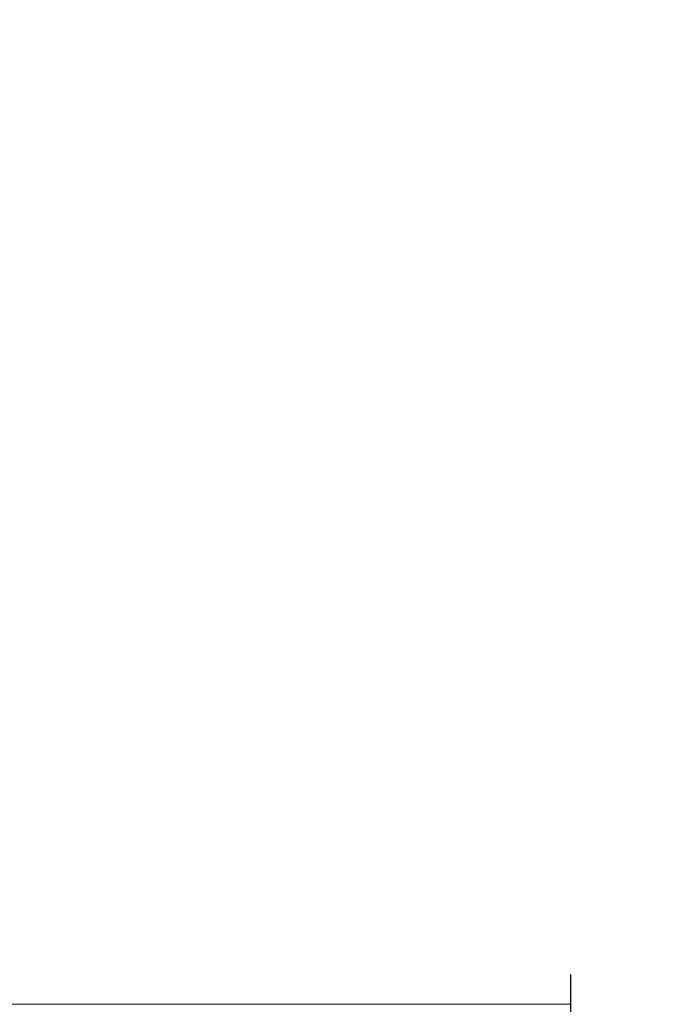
# Model space of a CAD drawing. Header units: millimetres. Extents: x 2063114 to 14983986, y -126020516 to 213791.
# Tile 122 of 256: x 2464253 to 2465968, y -1626348 to -1623718. Entities that reach past the tile are written whole.
import ezdxf

# ---------------------------------------------------------------- set-up
doc = ezdxf.new("R2010")
doc.units = ezdxf.units.MM
doc.styles.add('TIMES', font='times.ttf')

msp = doc.modelspace()

# ---------------------------------------------------------------- linework, layer by layer
at = {"linetype": 'ByBlock'}
msp.add_line((2465723.01272, -1626267.59976), (2465723.01272, -1626748.26644), dxfattribs=at)
at = {"lineweight": 20}
msp.add_line((2464053.29299, -1626347.59976), (2465723.01272, -1626347.59976), dxfattribs=at)

# ---------------------------------------------------------------- texts
at = {"color": 0, "insert": (2341639.85766, -1616395.96061), "char_height": 300, "width": 17944.4294896, "attachment_point": 1, "style": 'TIMES'}
msp.add_mtext('\\pi-900,l900,t900;1.^IДанный лист см. c л. 40 и чертежами раздела АР.\\P2.^IСварку  вести электродами типа Э-42A (ГОСТ 9467-75*), h шв=6мм по длине касания.\\P3.^IМеталлические конструкции и сварочные швы после изготовления огрунтовать грунтовкой ГФ-021 ГОСТ 25129-82. После монтажа окрасить эмалью ПФ-115 ГОСТ(6465-91) в 2 слоя. ', dxfattribs=at)

doc.saveas('drawing.dxf')
